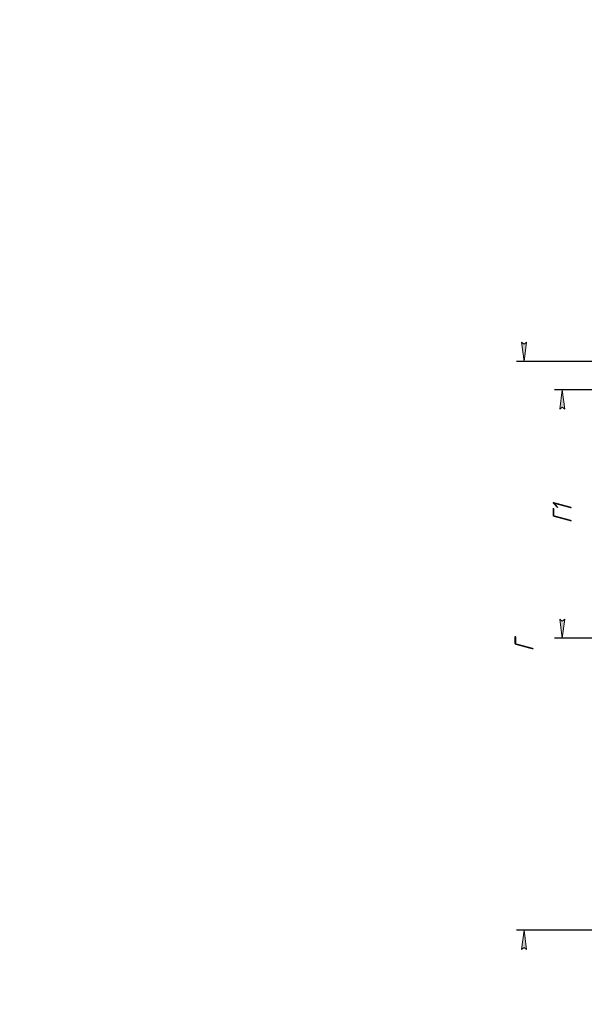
# Model space of a CAD drawing. Header units: millimetres. Extents: x 0 to 420, y 0 to 594.
# Tile 5 of 8: x 0 to 148, y 336 to 594. Entities that reach past the tile are written whole.
import ezdxf

# ---------------------------------------------------------------- set-up
doc = ezdxf.new("R2010")
doc.units = ezdxf.units.MM
doc.linetypes.add('K5LT_THIN', pattern=[0])
doc.layers.add('Системный слой', color=7, linetype='Continuous')
doc.styles.add('KDIMTEXTSTYLE', font='GOST_AU.SHX', dxfattribs={"width": 0.96, "oblique": 15, "height": 5})
doc.dimstyles.new('KDIMSTYLE (0.50)', dxfattribs={"dimtxt": 5, "dimasz": 1, "dimexe": 2, "dimexo": 0, "dimgap": 1, "dimtad": 1, "dimlfac": 2, "dimtxsty": 'KDIMTEXTSTYLE', "dimsah": 1, "dimcen": 0, "dimdle": 1, "dimadec": 0, "dimazin": 0, "dimtfac": 0.667, "dimtmove": 0, "dimatfit": 3, "dimfxl": 1, "dimtvp": 1, "dimtolj": 1, "dimtzin": 0, "dimarcsym": 0})

# ---------------------------------------------------------------- blocks, each defined once
blk = doc.blocks.new('KDIMARROW_01')
at = {"layer": 'Системный слой'}
blk.add_hatch(color=0, dxfattribs=at).paths.add_polyline_path([(-5, -0.6582624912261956), (0, 0), (-5, 0.658262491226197), (-4.5, 5.51091059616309e-16)])
at = {"layer": 'Системный слой', "color": 0, "linetype": 'K5LT_THIN', "lineweight": 18}
for p, q in [((-4.5, 5.51091059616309e-16), (-5, 0.658262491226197)), ((-5, 0.658262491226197), (0, 0)), ((0, 0), (-5, -0.6582624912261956)), ((-5, -0.6582624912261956), (-4.5, 5.51091059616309e-16)), ((0, 0), (-1, 0))]:
    blk.add_line(p, q, dxfattribs=at)

msp = doc.modelspace()

# ---------------------------------------------------------------- dimensions: what is measured, and where the dimension line sits
at = {"layer": 'Системный слой', "color": 7}
for base, p1, p2, location, text in [((132.1533653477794, 355.5310770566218), (166.1533653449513, 504.5310770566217), (157.1533653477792, 355.5310770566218), (132.1533653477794, 430.0310770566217), '\\H5.0;\\W0.965;\\Q15;\\H5.0;\\W0.965;\\Q15;\\Q15;Г'), ((142.1533653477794, 497.0310770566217), (167.8625394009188, 432.0310770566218), (167.8625394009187, 497.0310770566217), (142.1533653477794, 464.5310770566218), '\\H5.0;\\W0.965;\\Q15;\\H5.0;\\W0.965;\\Q15;\\Q15;Г1')]:
    msp.add_linear_dim(base=base, p1=p1, p2=p2, angle=90, location=location, text=text, dimstyle='KDIMSTYLE (0.50)', override={"dimexo": 0, "dimblk1": 'KDIMARROW_01', "dimblk2": 'KDIMARROW_01', "dimse1": 0, "dimse2": 0, "dimclrt": 7, "dimtolj": 1}, dxfattribs=at).render()

doc.saveas('drawing.dxf')
